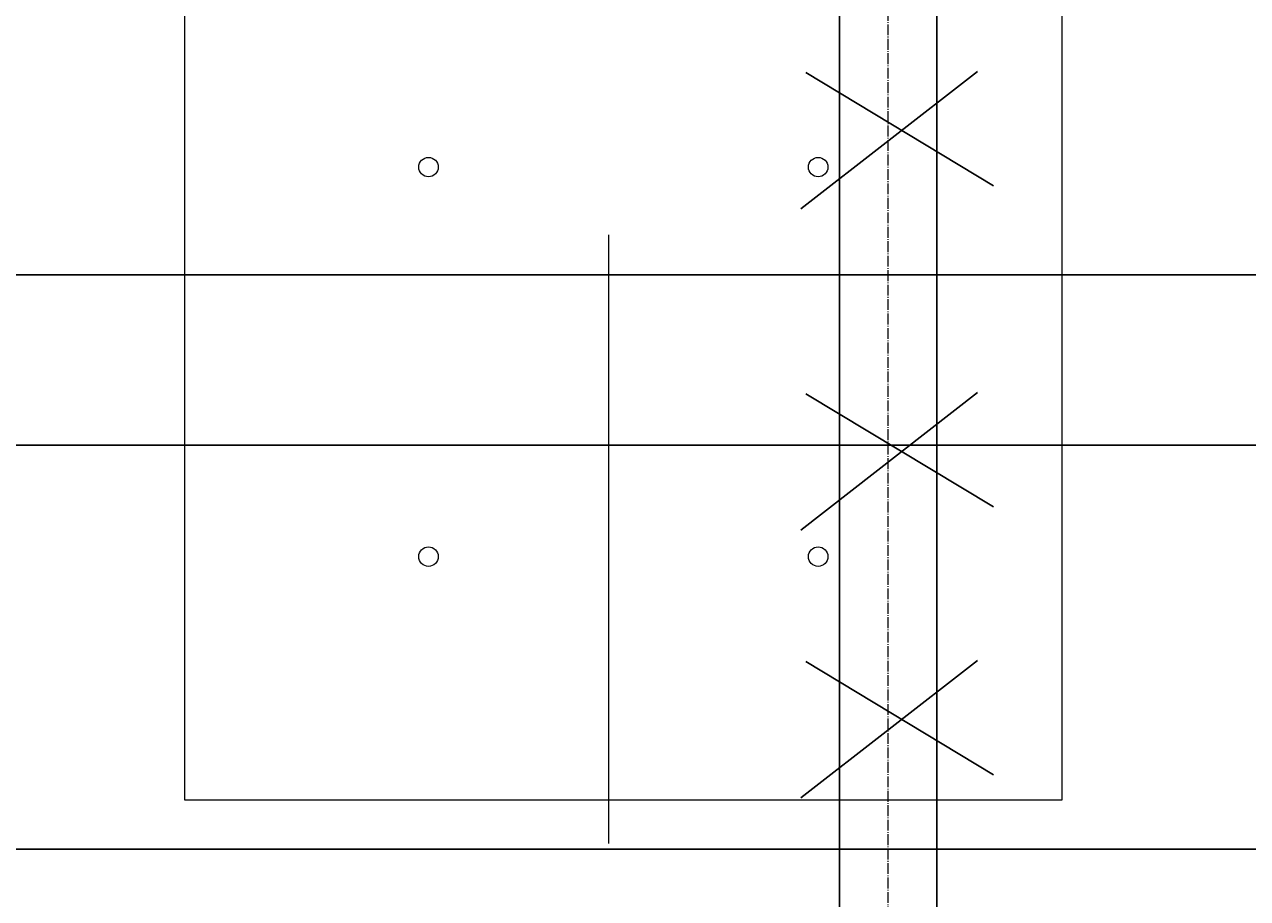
# Model space of a CAD drawing. Header units: centimetres. Extents: x -228435 to 46820, y -89367 to 152985.
# Tile 135 of 256: x -52269 to -49758, y 47398 to 49193. Entities that reach past the tile are written whole.
import ezdxf

# ---------------------------------------------------------------- set-up
doc = ezdxf.new("R2010")
doc.units = ezdxf.units.CM
doc.header["$LTSCALE"] = 50
doc.header["$PDMODE"] = 35
doc.header["$PDSIZE"] = 0.1
for name, pattern in [('Balustrady$0$DASHED', [0.75, 0.5, -0.25]), ('CADVENT_CENTERLINE', [9.9, 7.4, -1, 0.5, -1]), ('Kondygnacja  -0_5$0$HIDDEN', [9.525, 6.35, -3.175]), ('Kondygnacja  -0_5$0$HIDDEN2', [4.7625, 3.175, -1.5875])]:
    doc.linetypes.add(name, pattern=pattern)
doc.layers.get('0').update_dxf_attribs({"color": 8})
doc.layers.get('DEFPOINTS').update_dxf_attribs({"color": 8})
for name, color, linetype, lineweight in [('bgde-nawiewCEN', 7, 'Continuous', 13), ('Kondygnacja  -0_5$0$ARCH_INFO_WYMIARY', 8, 'Continuous', 9), ('SU Lampy kwadratowe  -05$0$ARCH_SUFITY_PODWIESZANE', 8, 'Continuous', 9)]:
    doc.layers.add(name, color=color, linetype=linetype, lineweight=lineweight)
for name, color, linetype in [('bgde-nawiewEXP', 250, 'Continuous'), ('IS_zmiany 2024', 3, 'Continuous'), ('Kondygnacja  -0_5$0$ARCH_KONSTR_POWYŻEJ RZUTU', 8, 'Kondygnacja  -0_5$0$HIDDEN'), ('Kondygnacja  -0_5$0$ARCH_KONSTR_POWYŻEJ RZUTU_IST', 8, 'Kondygnacja  -0_5$0$HIDDEN2')]:
    doc.layers.add(name, color=color, linetype=linetype)
doc.styles.add('Kondygnacja  -0_5$0$Romans', font='Romans.shx', dxfattribs={"width": 0.7})
doc.dimstyles.new('Kondygnacja  -0_5$0$Wymiary 1-100', dxfattribs={"dimtxt": 12, "dimasz": 10, "dimexe": 5, "dimexo": 0, "dimgap": 4, "dimtad": 1, "dimrnd": 0.5, "dimzin": 12, "dimdsep": 46, "dimtxsty": 'Kondygnacja  -0_5$0$Romans', "dimblk": 'Kondygnacja  -0_5$0$_Oblique', "dimcen": 10, "dimdle": 10, "dimclrt": 55, "dimazin": 0, "dimtfac": 1, "dimtmove": 1, "dimatfit": 3, "dimfxl": 8, "dimfxlon": 1, "dimtolj": 1, "dimtzin": 0, "dimarcsym": 0})

# ---------------------------------------------------------------- blocks, each defined once
blk = doc.blocks.new('SU Lampy kwadratowe  -05$0$moduł sufitu')
at = {"layer": 'SU Lampy kwadratowe  -05$0$ARCH_SUFITY_PODWIESZANE'}
blk.add_lwpolyline([(60, -360), (240, -360), (240, -540), (60, -540)], close=True, dxfattribs=at)
for centre in [(110, -410), (190, -410), (110, -490), (190, -490)]:
    blk.add_circle(centre, 2, dxfattribs=at)
blk = doc.blocks.new('SU Lampy kwadratowe  -05')
at = {"layer": 'SU Lampy kwadratowe  -05$0$ARCH_SUFITY_PODWIESZANE'}
blk.add_blockref('SU Lampy kwadratowe  -05$0$moduł sufitu', (6860, 9800), dxfattribs=at)
blk = doc.blocks.new('Kondygnacja  -0_5$0$_Oblique')
at = {"color": 0, "linetype": 'ByBlock', "lineweight": -2}
blk.add_line((-0.5, -0.5), (0.5, 0.5), dxfattribs=at)
blk = doc.blocks.new('*D148')
at = {"layer": 'DEFPOINTS', "color": 0}
for p in [(-59190, 47690), (5862.4, 47690), (6190, 43700)]:
    blk.add_point(p, dxfattribs=at)
at = {"layer": 'Kondygnacja  -0_5$0$ARCH_INFO_WYMIARY', "color": 0, "lineweight": -2}
for p, q in [((5854.4, 47690), (5867.4, 47690)), ((5862.4, 43690), (5862.4, 47700)), ((5870.4, 43700), (5857.4, 43700))]:
    blk.add_line(p, q, dxfattribs=at)
at = {"layer": 'Kondygnacja  -0_5$0$ARCH_INFO_WYMIARY', "color": 0, "lineweight": -2, "xscale": 10, "yscale": 10, "zscale": 10}
for p, rotation in [((5862.4, 47690), 90), ((5862.4, 43700), 270)]:
    blk.add_blockref('Kondygnacja  -0_5$0$_Oblique', p, dxfattribs=dict(at, rotation=rotation))
at = {"layer": 'Kondygnacja  -0_5$0$ARCH_INFO_WYMIARY', "color": 55, "insert": (5852.4, 45695), "char_height": 12, "attachment_point": 5, "rotation": 90, "style": 'Kondygnacja  -0_5$0$Romans'}
blk.add_mtext('\\A1;3990', dxfattribs=at)
blk = doc.blocks.new('Kondygnacja  -0_5$0$konstrukcja istniejąca -0.5')
at = {"layer": 'Kondygnacja  -0_5$0$ARCH_KONSTR_POWYŻEJ RZUTU_IST', "ltscale": 10}
blk.add_lwpolyline([(7382, 9332.89), (6338.46, 9332.89), (6338.46, 9367.89), (7382, 9367.89)], dxfattribs=at)

msp = doc.modelspace()

# ---------------------------------------------------------------- linework, layer by layer
at = {"linetype": 'Balustrady$0$DASHED', "lineweight": 20, "ltscale": 50}
msp.add_lwpolyline([(-53592.361, 52511.025), (-51070.214, 52511.025), (-51070.214, 5276.785), (-53592.361, 5276.785)], close=True, dxfattribs=at)
at = {"layer": 'bgde-nawiewCEN', "linetype": 'CADVENT_CENTERLINE', "ltscale": 0.06}
msp.add_line((-50496.365, 45755.331), (-50496.365, 49796.041), dxfattribs=at)
at = {"layer": 'bgde-nawiewEXP', "linetype": 'Continuous'}
msp.add_lwpolyline([(-50596.365, 49603.941), (-50596.365, 45755.331), (-50396.365, 45755.331), (-50396.365, 49603.941)], dxfattribs=at)
at = {"layer": 'IS_zmiany 2024', "color": 1}
for p, q in [((-50675.526, 48814.095), (-50312.496, 49096.6)), ((-50665.526, 49094.095), (-50280.131, 48861.779)), ((-50675.526, 48154.311), (-50312.496, 48436.816)), ((-50665.526, 48434.311), (-50280.131, 48201.995)), ((-50675.526, 47604.323), (-50312.496, 47886.829)), ((-50665.526, 47884.323), (-50280.131, 47652.007))]:
    msp.add_line(p, q, dxfattribs=at)
at = {"layer": 'IS_zmiany 2024', "color": 2}
msp.add_line((-87900, 47499.539), (-46540, 47499.539), dxfattribs=at)

# ---------------------------------------------------------------- block references
at = {"layer": 'Kondygnacja  -0_5$0$ARCH_KONSTR_POWYŻEJ RZUTU', "xscale": 10, "yscale": 10, "zscale": 10}
msp.add_blockref('Kondygnacja  -0_5$0$konstrukcja istniejąca -0.5', (-121140, -45000), dxfattribs=at)
at = {"layer": 'SU Lampy kwadratowe  -05$0$ARCH_SUFITY_PODWIESZANE', "xscale": 10, "yscale": 10, "zscale": 10}
msp.add_blockref('SU Lampy kwadratowe  -05', (-121140, -45000), dxfattribs=at)

# ---------------------------------------------------------------- dimensions: what is measured, and where the dimension line sits
at = {"layer": 'Kondygnacja  -0_5$0$ARCH_INFO_WYMIARY'}
dim = msp.add_linear_dim(base=(5862.405, 47690), p1=(6190, 43700), p2=(-59190, 47690), angle=90, dimstyle='Kondygnacja  -0_5$0$Wymiary 1-100', dxfattribs=at)
dim.commit()
dim.dimension.update_dxf_attribs({"geometry": '*D148', "text_midpoint": (5852.405, 45695)})

doc.saveas('drawing.dxf')
